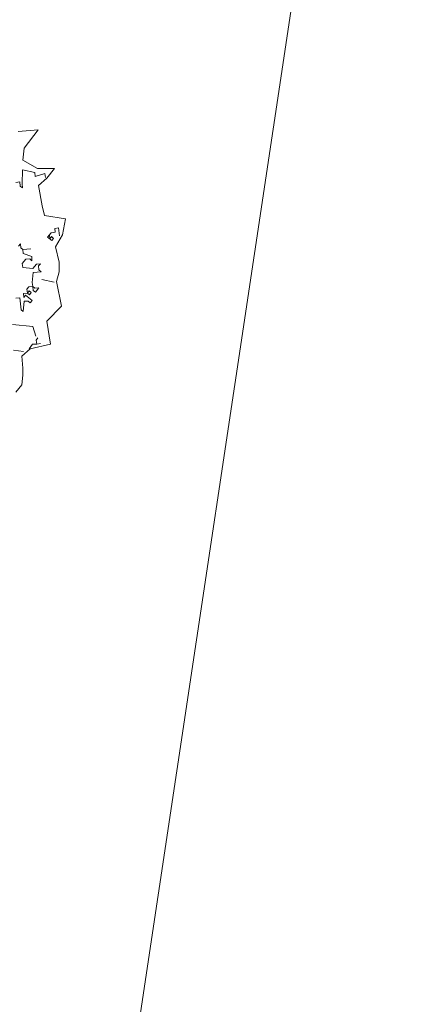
# Model space of a CAD drawing. Header units: millimetres. Extents: x 6487905018 to 6488192500, y 5882180700 to 5882375224.
# Tile 243 of 256: x 6488059456 to 6488060546, y 5882293365 to 5882296164. Entities that reach past the tile are written whole.
import ezdxf
from ezdxf.xclip import XClip

# ---------------------------------------------------------------- set-up
doc = ezdxf.new("R2010")
doc.units = ezdxf.units.MM
doc.header["$MEASUREMENT"] = 0
doc.header["$XCLIPFRAME"] = 2
doc.linetypes.add('Wipeout_Contour', pattern=[1000, 0, -1000])
doc.layers.add('drzewa_Nr_pióra__154', color=94, linetype='Continuous', lineweight=5)
doc.layers.add('Zamość 06.10._2_przewod_elektroenergetyczny__linia__Nr_pióra__1', color=7, linetype='Continuous', lineweight=0)
doc.layers.add('Mapa cyfrowa', color=7, linetype='Continuous')
doc.layers.add('Zamość 06.10._2_Mapa cyfrowa', color=7, linetype='Continuous')

# ---------------------------------------------------------------- blocks, each defined once
blk = doc.blocks.new('Rysunek_1_2')
at = {"color": 254, "linetype": 'Wipeout_Contour', "lineweight": 0, "ltscale": 70061284114.24681}
blk.add_wipeout([(6487915525.867126, 5882181505.900702), (6488146644.289524, 5882181505.900702), (6488146644.289524, 5882373115.540435), (6488107628.768834, 5882373115.540435), (6488107628.768834, 5882320263.490532), (6488101226.436201, 5882320263.490532), (6488101226.436201, 5882373115.540435), (6487915525.867126, 5882373115.540435)], dxfattribs=at).dxf.layer = 'Zamość 06.10._2_Mapa cyfrowa'
at = {"layer": 'Zamość 06.10._2_przewod_elektroenergetyczny__linia__Nr_pióra__1', "linetype": 'Continuous', "flags": 128}
blk.add_lwpolyline([(6488054980.000001, 5882298910), (6488055180, 5882298890), (6488060430, 5882297540), (6488057790, 5882279980.000001), (6488053320.000001, 5882253790), (6488052630, 5882246510), (6488043490.000001, 5882243780), (6488042680, 5882243610), (6488042060, 5882243190.000001)], dxfattribs=at)

msp = doc.modelspace()

# ---------------------------------------------------------------- block references
at = {"layer": 'Mapa cyfrowa', "color": 22, "linetype": 'Continuous', "lineweight": 5}
ref = msp.add_blockref('Rysunek_1_2', (0, 0), dxfattribs=at)
XClip(ref).set_block_clipping_path([(6487915525.8671264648, 5882181505.9007024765), (6488146644.2895231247, 5882181505.9007024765), (6488146644.2895231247, 5882373115.5404348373), (6488107628.7688331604, 5882373115.5404348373), (6488107628.7688331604, 5882320263.4905319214), (6488101226.4362001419, 5882320263.4905319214), (6488101226.4362001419, 5882373115.5404348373), (6487915525.8671264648, 5882373115.5404348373)])

# ---------------------------------------------------------------- next in the draw order: linework, layer by layer
at = {"layer": 'drzewa_Nr_pióra__154', "linetype": 'Continuous'}
for p, q in [((6488059451.510645, 5882295846.565501), (6488059508.182312, 5882295851.150037)), ((6488059508.182312, 5882295851.150037), (6488059468.585594, 5882295798.755642)), ((6488059468.585594, 5882295798.755642), (6488059465.170605, 5882295764.605742)), ((6488059465.170605, 5882295764.605742), (6488059506.150484, 5882295740.700813)), ((6488059506.150484, 5882295740.700813), (6488059554.485217, 5882295740.822618)), ((6488059554.485217, 5882295740.822618), (6488059533.470404, 5882295713.380894)), ((6488059464.085347, 5882295737.404909), (6488059462.657208, 5882295697.693504)), ((6488059499.354397, 5882295729.562012), (6488059464.085347, 5882295737.404909)), ((6488059500.107507, 5882295718.153524), (6488059499.354397, 5882295729.562012)), ((6488059527.744279, 5882295726.538912), (6488059500.107507, 5882295718.153524)), ((6488059533.470404, 5882295713.380894), (6488059509.565474, 5882295692.890954)), ((6488059528.874832, 5882295715.594832), (6488059527.744279, 5882295726.538912)), ((6488059456.619893, 5882295702.600267), (6488059445.298371, 5882295701.005305)), ((6488059457.373003, 5882295691.19178), (6488059456.619893, 5882295702.600267)), ((6488059463.874727, 5882295685.907574), (6488059457.373003, 5882295691.19178)), ((6488059462.657208, 5882295697.693504), (6488059463.874727, 5882295685.907574)), ((6488059509.565474, 5882295692.890954), (6488059519.810444, 5882295634.836125)), ((6488059519.810444, 5882295634.836125), (6488059526.640424, 5882295607.516206)), ((6488059526.640424, 5882295607.516206), (6488059586.337924, 5882295597.88738)), ((6488059555.328372, 5882295570.707511), (6488059566.27245, 5882295571.838063)), ((6488059556.458924, 5882295559.763432), (6488059555.328372, 5882295570.707511)), ((6488059566.27245, 5882295571.838063), (6488059568.997965, 5882295549.572463)), ((6488059586.337924, 5882295597.88738), (6488059577.865273, 5882295552.876367)), ((6488059535.323877, 5882295546.093839), (6488059545.137403, 5882295558.16847)), ((6488059547.398509, 5882295536.280313), (6488059535.323877, 5882295546.093839)), ((6488059540.230639, 5882295552.131154), (6488059541.361193, 5882295541.187076)), ((6488059541.361193, 5882295541.187076), (6488059546.267956, 5882295547.224391)), ((6488059545.137403, 5882295558.16847), (6488059556.458924, 5882295559.763432)), ((6488059546.267956, 5882295547.224391), (6488059552.305271, 5882295542.317629)), ((6488059577.865273, 5882295552.876367), (6488059557.375333, 5882295518.726467)), ((6488059452.877969, 5882295520.560232), (6488059457.784732, 5882295526.597548)), ((6488059457.784732, 5882295526.597548), (6488059458.915284, 5882295515.65347)), ((6488059458.915284, 5882295515.65347), (6488059464.9526, 5882295510.746707)), ((6488059552.305271, 5882295542.317629), (6488059547.398509, 5882295536.280313)), ((6488059557.375333, 5882295518.726467), (6488059567.620303, 5882295474.331598)), ((6488059464.9526, 5882295510.746707), (6488059487.305166, 5882295512.630369)), ((6488059487.305166, 5882295512.630369), (6488059464.9526, 5882295510.746707)), ((6488059464.9526, 5882295510.746707), (6488059466.170119, 5882295498.960776)), ((6488059466.170119, 5882295498.960776), (6488059490.030682, 5882295490.364769)), ((6488059490.030682, 5882295490.364769), (6488059490.783792, 5882295478.956282)), ((6488059473.337988, 5882295483.109935), (6488059463.147019, 5882295470.570893)), ((6488059463.147019, 5882295470.570893), (6488059464.741981, 5882295459.249372)), ((6488059464.741981, 5882295459.249372), (6488059493.509306, 5882295456.690681)), ((6488059484.746475, 5882295483.863044), (6488059473.337988, 5882295483.109935)), ((6488059490.783792, 5882295478.956282), (6488059484.746475, 5882295483.863044)), ((6488059493.509306, 5882295456.690681), (6488059503.322832, 5882295468.765312)), ((6488059503.322832, 5882295468.765312), (6488059514.644354, 5882295470.360274)), ((6488059514.644354, 5882295470.360274), (6488059509.360147, 5882295463.858549)), ((6488059509.360147, 5882295463.858549), (6488059510.490701, 5882295452.914471)), ((6488059567.620303, 5882295474.331598), (6488059567.620303, 5882295447.011679)), ((6488059494.262416, 5882295445.282193), (6488059491.703725, 5882295416.514868)), ((6488059516.992426, 5882295447.630264), (6488059494.262416, 5882295445.282193)), ((6488059510.490701, 5882295452.914471), (6488059516.992426, 5882295447.630264)), ((6488059567.620303, 5882295447.011679), (6488059560.790323, 5882295419.691759)), ((6488059481.890199, 5882295404.440236), (6488059476.605993, 5882295397.938511)), ((6488059492.834278, 5882295405.570788), (6488059481.890199, 5882295404.440236)), ((6488059491.703725, 5882295416.514868), (6488059492.834278, 5882295405.570788)), ((6488059492.834278, 5882295405.570788), (6488059498.871593, 5882295400.664026)), ((6488059493.964831, 5882295394.62671), (6488059492.834278, 5882295405.570788)), ((6488059554.145139, 5882295417.434801), (6488059518.876088, 5882295425.277699)), ((6488059518.876088, 5882295425.277699), (6488059554.145139, 5882295417.434801)), ((6488059560.790323, 5882295419.691759), (6488059574.93524, 5882295349.348745)), ((6488059477.736547, 5882295386.994432), (6488059466.792467, 5882295385.863879)), ((6488059466.792467, 5882295385.863879), (6488059467.545577, 5882295374.455392)), ((6488059467.545577, 5882295374.455392), (6488059472.829783, 5882295380.957116)), ((6488059472.829783, 5882295380.957116), (6488059491.406139, 5882295365.859385)), ((6488059476.605993, 5882295397.938511), (6488059477.736547, 5882295386.994432)), ((6488059477.736547, 5882295386.994432), (6488059482.643309, 5882295393.031748)), ((6488059483.773862, 5882295382.087669), (6488059477.736547, 5882295386.994432)), ((6488059482.643309, 5882295393.031748), (6488059488.680625, 5882295388.124986)), ((6488059488.680625, 5882295388.124986), (6488059483.773862, 5882295382.087669)), ((6488059500.466556, 5882295389.342504), (6488059493.964831, 5882295394.62671)), ((6488059498.871593, 5882295400.664026), (6488059510.280082, 5882295401.417136)), ((6488059510.280082, 5882295401.417136), (6488059500.466556, 5882295389.342504)), ((6488059456.601499, 5882295373.324839), (6488059445.19301, 5882295372.571729)), ((6488059460.080123, 5882295339.65075), (6488059456.601499, 5882295373.324839)), ((6488059468.67613, 5882295363.511313), (6488059466.117439, 5882295334.743988)), ((6488059480.084618, 5882295364.264422), (6488059468.67613, 5882295363.511313)), ((6488059486.121934, 5882295359.35766), (6488059480.084618, 5882295364.264422)), ((6488059491.406139, 5882295365.859385), (6488059486.121934, 5882295359.35766)), ((6488059574.93524, 5882295349.348745), (6488059533.470404, 5882295306.997091)), ((6488059466.117439, 5882295334.743988), (6488059460.080123, 5882295339.65075)), ((6488059435.921975, 5882295297.591274), (6488059493.079183, 5882295292.009483)), ((6488059493.079183, 5882295292.009483), (6488059501.842013, 5882295264.83712)), ((6488059533.470404, 5882295306.997091), (6488059543.1058, 5882295241.868464)), ((6488059492.781598, 5882295241.354), (6488059482.590629, 5882295228.81496)), ((6488059543.1058, 5882295241.868464), (6488059485.660544, 5882295228.452323)), ((6488059504.190085, 5882295242.10711), (6488059492.781598, 5882295241.354)), ((6488059507.87933, 5882295259.930357), (6488059502.595123, 5882295253.428632)), ((6488059502.595123, 5882295253.428632), (6488059504.190085, 5882295242.10711)), ((6488059504.190085, 5882295242.10711), (6488059515.134164, 5882295243.237663)), ((6488059466.362344, 5882295221.182682), (6488059437.972462, 5882295224.205782)), ((6488059485.660544, 5882295228.452323), (6488059461.755614, 5882295207.962383)), ((6488059461.755614, 5882295207.962383), (6488059465.170605, 5882295173.812484)), ((6488059465.170605, 5882295153.322544), (6488059461.755614, 5882295126.002625)), ((6488059465.170605, 5882295173.812484), (6488059465.170605, 5882295153.322544)), ((6488059461.755614, 5882295126.002625), (6488059444.680665, 5882295105.512685))]:
    msp.add_line(p, q, dxfattribs=at)

doc.saveas('drawing.dxf')
